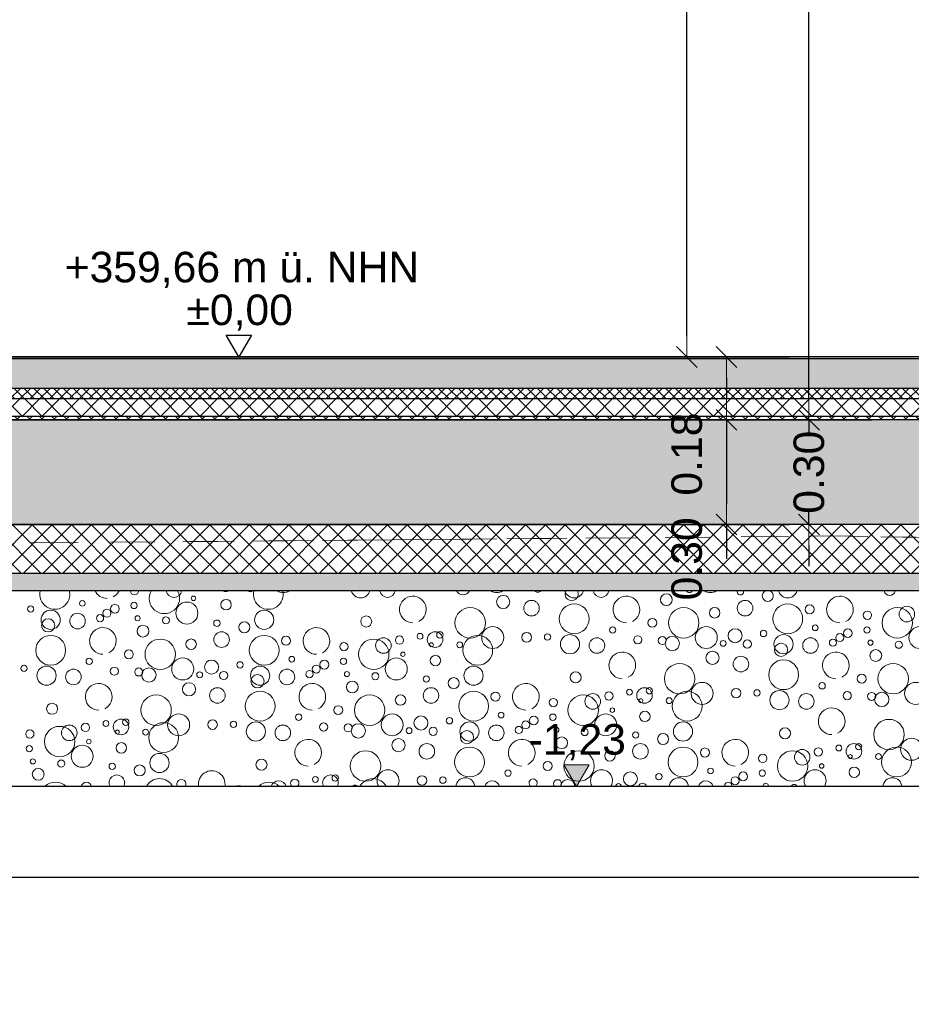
# Model space of a CAD drawing. Header units: metres. Extents: x -12 to 57.2, y -22.2 to 2.8.
# Tile 106 of 126: x 40 to 42.6, y -12 to -9.2. Entities that reach past the tile are written whole.
import ezdxf

# ---------------------------------------------------------------- set-up
doc = ezdxf.new("R2010")
doc.units = ezdxf.units.M
doc.header["$LTSCALE"] = 0.4
doc.header["$MEASUREMENT"] = 0
doc.linetypes.add('Strichlinie', pattern=[0.2, 0.15, -0.05])
doc.linetypes.add('Strichlinie_ lang', pattern=[0.529167, 0.3175, -0.211667])
doc.layers.get('0').update_dxf_attribs({"color": 8, "lineweight": 9})
doc.layers.get('Defpoints').update_dxf_attribs({"color": 8, "lineweight": 9})
for name, color, linetype in [('Neubau__ GHIW - druckfeste Dämmung u BP', 8, 'Continuous'), ('Neubau_A - Bodenaustausch', 8, 'Continuous'), ('Neubau_A - Sauberkeitsschicht', 8, 'Continuous'), ('Neubau_A-Bodenplatte', 8, 'Continuous'), ('Neubau_B-Bodenaufbau', 8, 'Continuous'), ('Neubau_T-Bemaßung', 8, 'Continuous')]:
    doc.layers.add(name, color=color, linetype=linetype)
doc.layers.add('S-Linien _ Schraffuren.2D', color=8, linetype='Continuous', lineweight=9)
doc.layers.add('T-Bemaßung', color=8, linetype='Continuous', lineweight=9)
doc.styles.add('ERSTELLTER_STIL_2', font='arial.ttf')
doc.dimstyles.new('ERSTELLTER_STIL__1', dxfattribs={"dimtxt": 0.0875, "dimasz": 0.059375, "dimexe": 0.18, "dimexo": 0.0625, "dimgap": 0, "dimtad": 1, "dimzin": 0, "dimdsep": 46, "dimtxsty": 'ERSTELLTER_STIL_2', "dimblk": 'ARROWHEAD_6', "dimblk1": 'ARROWHEAD_6', "dimblk2": 'ARROWHEAD_6', "dimcen": 0.09, "dimclrd": 7, "dimclre": 7, "dimclrt": 7, "dimazin": 0, "dimtfac": 1, "dimtdec": 4, "dimtmove": 0, "dimatfit": 3, "dimfxl": 1, "dimtolj": 1, "dimtzin": 0, "dimarcsym": 0})
pattern_1 = [(45, (-2907.6834, -10.175), (-0.02828427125, 0.02828427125), []), (135, (-2907.6834, -10.175), (0.02828427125, 0.02828427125), [])]
pattern_2 = [(45, (-2907.6834, -10.175), (-0.0353553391, 0.0353553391), [0.0375, -0.0125]), (45, (-2907.6834, -10.139645), (-0.0353553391, 0.0353553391), [0.0375, -0.0125])]

# ---------------------------------------------------------------- blocks, each defined once
blk = doc.blocks.new('*X454', base_point=(-24191.6502, 0))
at = {"layer": 'Neubau_A - Bodenaustausch', "color": 253, "linetype": 'Continuous', "lineweight": 9, "true_color": 0x9f9f9f}
for centre, radius in [((-21243.7479, -0.7055), 0.00812), ((-21243.5997, -0.7116), 0.00908), ((-21243.4483, -0.7334), 0.0315), ((-21243.4293, -0.6913), 0.00642), ((-21243.3361, -0.7093), 0.015), ((-21242.5422, -0.7016), 0.0189), ((-21242.4608, -0.7193), 0.0223), ((-21242.0743, -0.695), 0.0169), ((-21241.8489, -0.7193), 0.0223), ((-21243.896, -0.7217), 0.00908), ((-21243.8386, -0.7525), 0.0275), ((-21243.6775, -0.7336), 0.0115), ((-21243.6545, -0.721), 0.0126), ((-21243.2268, -0.7525), 0.0275), ((-21242.6365, -0.7613), 0.0436), ((-21242.3385, -0.7499), 0.0427), ((-21242.0247, -0.7613), 0.0436), ((-21241.9361, -0.7325), 0.015), ((-21241.7267, -0.7499), 0.0427), ((-21241.6641, -0.7227), 0.013), ((-21241.4983, -0.7395), 0.0119), ((-21241.4128, -0.7613), 0.0436), ((-21241.3853, -0.7363), 0.0223), ((-21243.8459, -0.7686), 0.0189), ((-21243.7616, -0.7563), 0.0223), ((-21243.6971, -0.7481), 0.0103), ((-21243.5896, -0.7481), 0.00732), ((-21243.5084, -0.7542), 0.0101), ((-21243.3623, -0.7623), 0.00908), ((-21243.2838, -0.7741), 0.0158), ((-21242.9345, -0.7575), 0.0158), ((-21242.1146, -0.7613), 0.0128), ((-21243.5743, -0.785), 0.0169), ((-21243.3489, -0.8093), 0.0223), ((-21242.7371, -0.8093), 0.0223), ((-21242.7234, -0.7958), 0.00908), ((-21242.572, -0.8034), 0.0315), ((-21242.4747, -0.8027), 0.0137), ((-21242.2282, -0.7816), 0.00908), ((-21241.9602, -0.8034), 0.0315), ((-21241.8776, -0.7981), 0.0201), ((-21241.796, -0.7917), 0.00908), ((-21241.6479, -0.7755), 0.00812), ((-21241.5545, -0.791), 0.0126), ((-21241.4997, -0.7816), 0.00908), ((-21241.3483, -0.8034), 0.0315), ((-21243.8385, -0.8399), 0.0427), ((-21243.5247, -0.8513), 0.0436), ((-21243.4361, -0.8225), 0.015), ((-21243.2267, -0.8399), 0.0427), ((-21243.1641, -0.8127), 0.013), ((-21242.9983, -0.8295), 0.0119), ((-21242.9128, -0.8513), 0.0436), ((-21242.8853, -0.8263), 0.0223), ((-21242.8391, -0.8108), 0.0119), ((-21242.7802, -0.7998), 0.00837), ((-21242.6666, -0.8242), 0.00837), ((-21242.6149, -0.8399), 0.0427), ((-21242.4149, -0.8018), 0.00908), ((-21242.3505, -0.8225), 0.0275), ((-21242.2734, -0.8263), 0.0223), ((-21242.1562, -0.8098), 0.0117), ((-21242.0862, -0.812), 0.0115), ((-21242.0572, -0.8206), 0.0205), ((-21241.9117, -0.8201), 0.00837), ((-21241.8427, -0.8221), 0.0118), ((-21241.7386, -0.8225), 0.0275), ((-21241.6616, -0.8263), 0.0223), ((-21241.5971, -0.8181), 0.0103), ((-21241.5775, -0.8036), 0.0115), ((-21241.4896, -0.8181), 0.00732), ((-21241.4084, -0.8242), 0.0101), ((-21243.6146, -0.8513), 0.0128), ((-21242.8293, -0.8513), 0.00642), ((-21242.7477, -0.8242), 0.00574), ((-21241.9422, -0.8616), 0.0189), ((-21241.7459, -0.8386), 0.0189), ((-21241.4743, -0.855), 0.0169), ((-21243.7282, -0.8716), 0.00908), ((-21243.4602, -0.8934), 0.0315), ((-21243.3776, -0.8881), 0.0201), ((-21243.296, -0.8817), 0.00908), ((-21243.1479, -0.8655), 0.00812), ((-21243.0545, -0.881), 0.0126), ((-21242.9997, -0.8716), 0.00908), ((-21242.8483, -0.8934), 0.0315), ((-21242.7361, -0.8693), 0.015), ((-21241.8608, -0.8793), 0.0223), ((-21241.7385, -0.9099), 0.0427), ((-21243.9149, -0.8918), 0.00908), ((-21243.8505, -0.9125), 0.0275), ((-21243.7734, -0.9163), 0.0223), ((-21243.6562, -0.8998), 0.0117), ((-21243.5862, -0.902), 0.0115), ((-21243.5572, -0.9106), 0.0205), ((-21243.4117, -0.9101), 0.00837), ((-21243.3427, -0.9121), 0.0118), ((-21243.2386, -0.9125), 0.0275), ((-21243.1616, -0.9163), 0.0223), ((-21243.0971, -0.9081), 0.0103), ((-21243.0775, -0.8936), 0.0115), ((-21242.9896, -0.9081), 0.00732), ((-21242.6268, -0.9125), 0.0275), ((-21242.3345, -0.9175), 0.0158), ((-21242.0365, -0.9213), 0.0436), ((-21241.4247, -0.9213), 0.0436), ((-21243.2459, -0.9286), 0.0189), ((-21242.9743, -0.945), 0.0169), ((-21242.9084, -0.9142), 0.0101), ((-21242.7623, -0.9223), 0.00908), ((-21242.6838, -0.9341), 0.0158), ((-21241.5146, -0.9213), 0.0128), ((-21243.4422, -0.9516), 0.0189), ((-21243.3608, -0.9693), 0.0223), ((-21243.2385, -0.9999), 0.0427), ((-21242.7489, -0.9693), 0.0223), ((-21242.6267, -0.9999), 0.0427), ((-21242.1802, -0.9598), 0.00837), ((-21242.1371, -0.9693), 0.0223), ((-21242.1234, -0.9558), 0.00908), ((-21242.0149, -0.9999), 0.0427), ((-21241.972, -0.9634), 0.0315), ((-21241.8747, -0.9627), 0.0137), ((-21241.8149, -0.9618), 0.00908), ((-21241.7505, -0.9825), 0.0275), ((-21241.6282, -0.9416), 0.00908), ((-21241.5562, -0.9698), 0.0117), ((-21241.3602, -0.9634), 0.0315), ((-21243.5365, -1.0113), 0.0436), ((-21242.9247, -1.0113), 0.0436), ((-21242.8361, -0.9825), 0.015), ((-21242.5641, -0.9727), 0.013), ((-21242.3983, -0.9895), 0.0119), ((-21242.3128, -1.0113), 0.0436), ((-21242.2853, -0.9863), 0.0223), ((-21242.2391, -0.9708), 0.0119), ((-21242.1477, -0.9842), 0.00574), ((-21242.0666, -0.9842), 0.00837), ((-21241.6734, -0.9863), 0.0223), ((-21241.4862, -0.972), 0.0115), ((-21241.4572, -0.9806), 0.0205), ((-21243.8345, -1.0075), 0.0158), ((-21243.0146, -1.0113), 0.0128), ((-21242.2293, -1.0113), 0.00642), ((-21242.1361, -1.0293), 0.015), ((-21243.6802, -1.0498), 0.00837), ((-21243.6371, -1.0593), 0.0223), ((-21243.6234, -1.0458), 0.00908), ((-21243.472, -1.0534), 0.0315), ((-21243.3747, -1.0527), 0.0137), ((-21243.3149, -1.0518), 0.00908), ((-21243.1282, -1.0316), 0.00908), ((-21242.8602, -1.0534), 0.0315), ((-21242.7776, -1.0481), 0.0201), ((-21242.696, -1.0417), 0.00908), ((-21242.5479, -1.0255), 0.00812), ((-21242.4775, -1.0536), 0.0115), ((-21242.4545, -1.041), 0.0126), ((-21242.3997, -1.0316), 0.00908), ((-21242.2483, -1.0534), 0.0315), ((-21241.4365, -1.0813), 0.0436), ((-21243.8983, -1.0795), 0.0119), ((-21243.8128, -1.1013), 0.0436), ((-21243.7853, -1.0763), 0.0223), ((-21243.7391, -1.0608), 0.0119), ((-21243.6477, -1.0742), 0.00574), ((-21243.5666, -1.0742), 0.00837), ((-21243.5149, -1.0899), 0.0427), ((-21243.2505, -1.0725), 0.0275), ((-21243.1734, -1.0763), 0.0223), ((-21243.0562, -1.0598), 0.0117), ((-21242.9862, -1.062), 0.0115), ((-21242.9572, -1.0706), 0.0205), ((-21242.8117, -1.0701), 0.00837), ((-21242.7427, -1.0721), 0.0118), ((-21242.6386, -1.0725), 0.0275), ((-21242.6459, -1.0886), 0.0189), ((-21242.5616, -1.0763), 0.0223), ((-21242.4971, -1.0681), 0.0103), ((-21242.3896, -1.0681), 0.00732), ((-21242.3084, -1.0742), 0.0101), ((-21242.0268, -1.0725), 0.0275), ((-21241.7345, -1.0775), 0.0158), ((-21243.7293, -1.1013), 0.00642), ((-21242.8422, -1.1116), 0.0189), ((-21242.3743, -1.105), 0.0169), ((-21242.1623, -1.0823), 0.00908), ((-21242.0838, -1.0941), 0.0158), ((-21241.372, -1.1234), 0.0315), ((-21243.8997, -1.1216), 0.00908), ((-21243.7483, -1.1434), 0.0315), ((-21243.6361, -1.1193), 0.015), ((-21242.9365, -1.1713), 0.0436), ((-21242.7608, -1.1293), 0.0223), ((-21242.6385, -1.1599), 0.0427), ((-21242.3247, -1.1713), 0.0436), ((-21242.2361, -1.1425), 0.015), ((-21242.1489, -1.1293), 0.0223), ((-21242.0267, -1.1599), 0.0427), ((-21241.9641, -1.1327), 0.013), ((-21241.7128, -1.1713), 0.0436), ((-21241.6853, -1.1463), 0.0223), ((-21241.6391, -1.1308), 0.0119), ((-21241.5802, -1.1198), 0.00837), ((-21241.5371, -1.1293), 0.0223), ((-21241.5234, -1.1158), 0.00908), ((-21241.4149, -1.1599), 0.0427), ((-21243.8896, -1.1581), 0.00732), ((-21243.8084, -1.1642), 0.0101), ((-21243.5268, -1.1625), 0.0275), ((-21243.2345, -1.1675), 0.0158), ((-21241.7983, -1.1495), 0.0119), ((-21241.5477, -1.1442), 0.00574), ((-21241.4666, -1.1442), 0.00837), ((-21243.8743, -1.195), 0.0169), ((-21243.6623, -1.1723), 0.00908), ((-21243.5838, -1.1841), 0.0158), ((-21242.5282, -1.1916), 0.00908), ((-21242.4146, -1.1713), 0.0128), ((-21241.9479, -1.1855), 0.00812), ((-21241.7997, -1.1916), 0.00908), ((-21241.6293, -1.1713), 0.00642), ((-21241.5361, -1.1893), 0.015), ((-21243.0802, -1.2098), 0.00837), ((-21243.0234, -1.2058), 0.00908), ((-21242.7747, -1.2127), 0.0137), ((-21242.7149, -1.2118), 0.00908), ((-21242.1776, -1.2081), 0.0201), ((-21242.096, -1.2017), 0.00908), ((-21241.8775, -1.2136), 0.0115), ((-21241.8545, -1.201), 0.0126)]:
    blk.add_circle(centre, radius, dxfattribs=at)
for centre, radius, start, end in [((-21243.8267, -0.6799), 0.0427, 166.6371, 13.3629), ((-21243.6771, -0.6531), 0.0382, 206.2062, 270), ((-21243.6771, -0.6531), 0.0382, 296.5651, 333.7938), ((-21243.5983, -0.6695), 0.0119, 182.2912, 357.7088), ((-21243.5128, -0.6913), 0.0436, 150.6761, 29.3239), ((-21243.4853, -0.6663), 0.0223, 189.632, 350.368), ((-21243.3371, -0.6493), 0.0223, 248.255, 291.745), ((-21243.2666, -0.6642), 0.00837, 224.2085, 315.7915), ((-21243.2149, -0.6799), 0.0427, 166.6371, 13.3629), ((-21243.172, -0.6434), 0.0315, 237.7706, 302.2294), ((-21242.9505, -0.6625), 0.0275, 195.9007, 344.0993), ((-21242.8734, -0.6663), 0.0223, 189.632, 350.368), ((-21242.6572, -0.6606), 0.0205, 207.387, 332.613), ((-21242.5602, -0.6434), 0.0315, 237.7706, 302.2294), ((-21242.4427, -0.6621), 0.0118, 221.6473, 318.3527), ((-21242.3386, -0.6625), 0.0275, 195.9007, 344.0993), ((-21242.3459, -0.6786), 0.0189, 152.7384, 27.2616), ((-21242.2616, -0.6663), 0.0223, 189.632, 350.368), ((-21242.0084, -0.6642), 0.0101, 215.0986, 324.9014), ((-21241.9483, -0.6434), 0.0315, 237.7706, 302.2294), ((-21241.8623, -0.6723), 0.00908, 165.4293, 14.5707), ((-21241.7838, -0.6841), 0.0158, 116.7992, 63.2008), ((-21241.7268, -0.6625), 0.0275, 195.9007, 344.0993), ((-21241.4345, -0.6675), 0.0158, 189.0915, 350.9085), ((-21242.8008, -0.7231), 0.0382, 296.5651, 270), ((-21242.1889, -0.7231), 0.0382, 296.5651, 270), ((-21241.5771, -0.7231), 0.0382, 296.5651, 270), ((-21243.6889, -0.8131), 0.0382, 296.5651, 270), ((-21243.0771, -0.8131), 0.0382, 296.5651, 270), ((-21242.2008, -0.8831), 0.0382, 296.5651, 270), ((-21241.5889, -0.8831), 0.0382, 296.5651, 270), ((-21243.7008, -0.9731), 0.0382, 296.5651, 270), ((-21243.0889, -0.9731), 0.0382, 296.5651, 270), ((-21242.4771, -0.9731), 0.0382, 296.5651, 270), ((-21241.6008, -1.0431), 0.0382, 296.5651, 270), ((-21243.1008, -1.1331), 0.0382, 296.5651, 270), ((-21242.4889, -1.1331), 0.0382, 296.5651, 270), ((-21241.8771, -1.1331), 0.0382, 296.5651, 270), ((-21242.872, -1.2134), 0.0315, 328.0975, 211.9025), ((-21242.2602, -1.2134), 0.0315, 328.0975, 211.9025), ((-21241.6483, -1.2134), 0.0315, 328.0975, 211.9025), ((-21243.6489, -1.2193), 0.0223, 331.3206, 208.6794), ((-21243.5267, -1.2499), 0.0427, 27.7265, 152.2735), ((-21243.4641, -1.2227), 0.013, 325.833, 214.167), ((-21243.3771, -1.2231), 0.0382, 349.64, 190.36), ((-21243.1391, -1.2208), 0.0119, 309.5284, 230.4716), ((-21243.0371, -1.2193), 0.0223, 331.3206, 208.6794), ((-21242.9149, -1.2499), 0.0427, 27.7265, 152.2735), ((-21242.6505, -1.2325), 0.0275, 5.1084, 174.8916), ((-21242.4562, -1.2198), 0.0117, 299.0339, 240.9661), ((-21242.3862, -1.222), 0.0115, 315.7531, 224.2469), ((-21242.3572, -1.2306), 0.0205, 1.5366, 178.4634), ((-21242.0386, -1.2325), 0.0275, 5.1084, 174.8916), ((-21241.4268, -1.2325), 0.0275, 5.1084, 174.8916), ((-21243.8247, -1.2613), 0.0436, 45.9996, 134.0004), ((-21243.7361, -1.2325), 0.015, 9.5931, 170.4069), ((-21243.2983, -1.2395), 0.0119, 52.9034, 127.0966), ((-21243.2128, -1.2613), 0.0436, 45.9996, 134.0004), ((-21243.1853, -1.2363), 0.0223, 16.3565, 163.6435), ((-21243.0477, -1.2342), 0.00574, 46.5369, 133.4631), ((-21242.9666, -1.2342), 0.00837, 29.8616, 150.1384), ((-21242.5734, -1.2363), 0.0223, 16.3565, 163.6435), ((-21242.2117, -1.2301), 0.00837, 0.7355, 179.2645), ((-21242.1427, -1.2321), 0.0118, 10.4032, 169.5968), ((-21242.0459, -1.2486), 0.0189, 81.0402, 98.9598), ((-21241.9616, -1.2363), 0.0223, 16.3565, 163.6435), ((-21241.8971, -1.2281), 0.0103, 349.2959, 190.7041), ((-21241.7896, -1.2281), 0.00732, 344.7713, 195.2287), ((-21241.7084, -1.2342), 0.0101, 24.2416, 155.7584)]:
    blk.add_arc(centre, radius, start, end, dxfattribs=at)
blk = doc.blocks.new('ARROWHEAD_6')
at = {"color": 0, "linetype": 'Continuous', "lineweight": 0}
for p, q in [((-0.5, -0.5), (0.5, 0.5)), ((0, 0), (-1, 0))]:
    blk.add_line(p, q, dxfattribs=at)
blk = doc.blocks.new('*D562')
at = {"layer": 'Defpoints', "color": 0, "linetype": 'Continuous', "transparency": 16777216}
for p in [(-0.3, -10.355), (42.301, -10.355), (42.4914, -10.655)]:
    blk.add_point(p, dxfattribs=at)
at = {"layer": 'Neubau_T-Bemaßung', "linetype": 'Continuous', "lineweight": -2, "transparency": 16777216}
for p, q in [((42.301, -10.2956), (42.301, -10.2363)), ((-0.2375, -10.355), (42.481, -10.355)), ((42.301, -10.355), (42.301, -10.3917)), ((42.301, -10.655), (42.301, -10.6186)), ((42.4289, -10.655), (42.121, -10.655)), ((42.301, -10.7144), (42.301, -10.7737))]:
    blk.add_line(p, q, dxfattribs=at)
at = {"layer": 'Neubau_T-Bemaßung', "linetype": 'Continuous', "lineweight": -2, "transparency": 16777216, "xscale": 0.059375, "yscale": 0.059375, "zscale": 0.059375}
for p, rotation in [((42.301, -10.355), 270), ((42.301, -10.655), 90)]:
    blk.add_blockref('ARROWHEAD_6', p, dxfattribs=dict(at, rotation=rotation))
at = {"layer": 'Neubau_T-Bemaßung', "linetype": 'Continuous', "transparency": 16777216, "insert": (42.301, -10.5051), "char_height": 0.0875, "attachment_point": 5, "rotation": 90, "style": 'ERSTELLTER_STIL_2'}
blk.add_mtext('\\A1;0.30', dxfattribs=at)
blk = doc.blocks.new('*D563')
at = {"layer": 'Defpoints', "color": 0, "linetype": 'Continuous', "transparency": 16777216}
for p in [(22.625, -6.495), (42.301, -6.495), (-0.3, -10.355)]:
    blk.add_point(p, dxfattribs=at)
at = {"layer": 'Neubau_T-Bemaßung', "linetype": 'Continuous', "lineweight": -2, "transparency": 16777216}
for p, q in [((22.6875, -6.495), (42.481, -6.495)), ((42.301, -6.5544), (42.301, -8.3149)), ((42.301, -10.2956), (42.301, -8.5421)), ((-0.2375, -10.355), (42.481, -10.355))]:
    blk.add_line(p, q, dxfattribs=at)
at = {"layer": 'Neubau_T-Bemaßung', "linetype": 'Continuous', "lineweight": -2, "transparency": 16777216, "xscale": 0.059375, "yscale": 0.059375, "zscale": 0.059375}
for p, rotation in [((42.301, -6.495), 90), ((42.301, -10.355), 270)]:
    blk.add_blockref('ARROWHEAD_6', p, dxfattribs=dict(at, rotation=rotation))
at = {"layer": 'Neubau_T-Bemaßung', "linetype": 'Continuous', "transparency": 16777216, "insert": (42.301, -8.4285), "char_height": 0.0875, "attachment_point": 5, "rotation": 90, "style": 'ERSTELLTER_STIL_2'}
blk.add_mtext('\\A1;3.86', dxfattribs=at)
blk = doc.blocks.new('*D585')
at = {"layer": 'Defpoints', "color": 0, "linetype": 'Continuous', "transparency": 16777216}
for p in [(-0.3, -10.355), (42.0645, -10.355), (39.2051, -10.655)]:
    blk.add_point(p, dxfattribs=at)
at = {"layer": 'Neubau_T-Bemaßung', "linetype": 'Continuous', "lineweight": -2, "transparency": 16777216}
for p, q in [((-0.2375, -10.355), (42.2445, -10.355)), ((42.0645, -10.4144), (42.0645, -10.5956)), ((39.2676, -10.655), (42.2445, -10.655)), ((42.0645, -10.655), (42.0645, -10.7531))]:
    blk.add_line(p, q, dxfattribs=at)
at = {"layer": 'Neubau_T-Bemaßung', "linetype": 'Continuous', "lineweight": -2, "transparency": 16777216, "xscale": 0.059375, "yscale": 0.059375, "zscale": 0.059375}
for p, rotation in [((42.0645, -10.355), 90), ((42.0645, -10.655), 270)]:
    blk.add_blockref('ARROWHEAD_6', p, dxfattribs=dict(at, rotation=rotation))
at = {"layer": 'Neubau_T-Bemaßung', "linetype": 'Continuous', "transparency": 16777216, "insert": (41.951, -10.7531), "char_height": 0.0875, "attachment_point": 5, "rotation": 90, "style": 'ERSTELLTER_STIL_2'}
blk.add_mtext('\\A1;0.30', dxfattribs=at)
blk = doc.blocks.new('*D586')
at = {"layer": 'Defpoints', "color": 0, "linetype": 'Continuous', "transparency": 16777216}
for p in [(-10.662, -10.175), (42.0648, -10.175), (-0.3, -10.355)]:
    blk.add_point(p, dxfattribs=at)
at = {"layer": 'Neubau_T-Bemaßung', "linetype": 'Continuous', "lineweight": -2, "transparency": 16777216}
for p, q in [((-10.5995, -10.175), (42.2448, -10.175)), ((42.0648, -10.2344), (42.0648, -10.2956)), ((-0.2375, -10.355), (42.2448, -10.355)), ((42.0648, -10.355), (42.0648, -10.4531))]:
    blk.add_line(p, q, dxfattribs=at)
at = {"layer": 'Neubau_T-Bemaßung', "linetype": 'Continuous', "lineweight": -2, "transparency": 16777216, "xscale": 0.059375, "yscale": 0.059375, "zscale": 0.059375}
for p, rotation in [((42.0648, -10.175), 90), ((42.0648, -10.355), 270)]:
    blk.add_blockref('ARROWHEAD_6', p, dxfattribs=dict(at, rotation=rotation))
at = {"layer": 'Neubau_T-Bemaßung', "linetype": 'Continuous', "transparency": 16777216, "insert": (41.951, -10.4531), "char_height": 0.0875, "attachment_point": 5, "rotation": 90, "style": 'ERSTELLTER_STIL_2'}
blk.add_mtext('\\A1;0.18', dxfattribs=at)
blk = doc.blocks.new('*D587')
at = {"layer": 'Defpoints', "color": 0, "linetype": 'Continuous', "transparency": 16777216}
for p in [(4.09, -7.175), (41.951, -7.175), (-10.662, -10.175)]:
    blk.add_point(p, dxfattribs=at)
at = {"layer": 'Neubau_T-Bemaßung', "linetype": 'Continuous', "lineweight": -2, "transparency": 16777216}
for p, q in [((4.1525, -7.175), (42.131, -7.175)), ((41.951, -7.2344), (41.951, -8.6318)), ((41.951, -10.1156), (41.951, -8.8587)), ((-10.5995, -10.175), (42.131, -10.175))]:
    blk.add_line(p, q, dxfattribs=at)
at = {"layer": 'Neubau_T-Bemaßung', "linetype": 'Continuous', "lineweight": -2, "transparency": 16777216, "xscale": 0.059375, "yscale": 0.059375, "zscale": 0.059375}
for p, rotation in [((41.951, -7.175), 90), ((41.951, -10.175), 270)]:
    blk.add_blockref('ARROWHEAD_6', p, dxfattribs=dict(at, rotation=rotation))
at = {"layer": 'Neubau_T-Bemaßung', "linetype": 'Continuous', "transparency": 16777216, "insert": (41.951, -8.7452), "char_height": 0.0875, "attachment_point": 5, "rotation": 90, "style": 'ERSTELLTER_STIL_2'}
blk.add_mtext('\\A1;3.00', dxfattribs=at)

msp = doc.modelspace()

# ---------------------------------------------------------------- hatches: boundary and pattern name
at = {"layer": 'Neubau__ GHIW - druckfeste Dämmung u BP', "linetype": 'Continuous'}
h = msp.add_hatch(dxfattribs=at)
h.set_pattern_fill('DÄMMUNG__HART_1_0002', color=256, style=0, pattern_type=2)
h.set_pattern_definition(pattern_1)
h.paths.add_polyline_path([(38.98, -10.795), (45.03, -10.795), (45.03, -10.655), (38.98, -10.655)])
at = {"layer": 'Neubau_A - Sauberkeitsschicht', "linetype": 'Continuous'}
h = msp.add_hatch(dxfattribs=at)
h.set_pattern_fill('BETON__UNBEWEHRT_0002', color=256, style=0, pattern_type=2)
h.set_pattern_definition(pattern_2)
h.paths.add_polyline_path([(39.038, -10.845), (44.89, -10.845), (44.89, -10.795), (39.038, -10.795)])
at = {"layer": 'Neubau_A-Bodenplatte', "linetype": 'Continuous'}
h = msp.add_hatch(dxfattribs=at)
h.set_pattern_fill('BETON__STAHLBETON_0002', color=256, style=0, pattern_type=2)
h.set_pattern_definition([(45, (-2907.6834, -10.175), (-0.0848528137, 0.0848528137), []), (45, (-2907.72583, -10.13257), (-0.0848528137, 0.0848528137), [0.09, -0.03])])
h.paths.add_polyline_path([(32.8801, -10.355), (32.8801, -10.655), (45.53, -10.655), (45.53, -10.355)])
at = {"layer": 'Neubau_B-Bodenaufbau', "linetype": 'Continuous'}
msp.add_hatch(color=256, dxfattribs=at).paths.add_polyline_path([(37.98, -10.175), (37.98, -10.18), (45.39, -10.18), (45.39, -10.175)])
h = msp.add_hatch(dxfattribs=at)
h.set_pattern_fill('BETON__UNBEWEHRT_0002', color=256, style=0, pattern_type=2)
h.set_pattern_definition(pattern_2)
h.paths.add_polyline_path([(37.98, -10.18), (37.98, -10.265), (45.39, -10.265), (45.39, -10.18)])
h = msp.add_hatch(dxfattribs=at)
h.set_pattern_fill('DÄMMUNG__HART_2_0002', color=256, style=0, pattern_type=2)
h.set_pattern_definition([(45, (-2907.6834, -10.175), (-0.01414213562, 0.01414213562), []), (135, (-2907.6834, -10.175), (0.01414213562, 0.01414213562), [])])
h.paths.add_polyline_path([(37.98, -10.265), (37.98, -10.295), (45.39, -10.295), (45.39, -10.265)])
h = msp.add_hatch(dxfattribs=at)
h.set_pattern_fill('DÄMMUNG__HART_1_0002', color=256, style=0, pattern_type=2)
h.set_pattern_definition(pattern_1)
h.paths.add_polyline_path([(37.98, -10.295), (37.98, -10.345), (45.39, -10.345), (45.39, -10.295)])
h = msp.add_hatch(dxfattribs=at)
h.set_pattern_fill('GUßASPHALT_0002', color=256, style=0, pattern_type=2)
h.set_pattern_definition([(45, (-2907.6834, -10.175), (-0.01767766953, 0.01767766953), []), (135, (-2907.6834, -10.175), (0.01767766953, 0.01767766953), [])])
h.paths.add_polyline_path([(37.98, -10.355), (45.39, -10.355), (45.39, -10.345), (37.98, -10.345)])
at = {"layer": 'T-Bemaßung', "linetype": 'Continuous'}
msp.add_hatch(color=256, dxfattribs=at).paths.add_polyline_path([(41.6347, -11.405), (41.6709, -11.3425), (41.5984, -11.3425)])

# ---------------------------------------------------------------- linework, layer by layer
msp.add_lwpolyline([(-11.9962, -22.195), (57.2295, -22.195), (57.2295, -10.5642), (49.7669, -10.6669), (49.7651, -10.6669), (49.4517, -10.6734), (49.0249, -10.6861), (47.6953, -10.6912), (47.5029, -10.6921), (46.53, -11.665), (45.67, -11.665), (44.89, -11.665), (44.89, -11.405), (39.4587, -11.405), (39.0587, -11.805), (37.8901, -11.805), (34.0401, -15.655), (33.2001, -15.655), (23.78, -15.655)])
at = {"layer": 'Neubau__ GHIW - druckfeste Dämmung u BP', "linetype": 'Continuous'}
msp.add_line((39.1987, -11.665), (44.89, -11.665), dxfattribs=at)
at = {"layer": 'Neubau__ GHIW - druckfeste Dämmung u BP', "linetype": 'Continuous', "flags": 128}
msp.add_lwpolyline([(44.89, -10.795), (39.038, -10.795), (38.98, -10.795)], dxfattribs=at)
at = {"layer": 'Neubau_A - Bodenaustausch', "linetype": 'Continuous'}
msp.add_line((44.89, -11.405), (39.4587, -11.405), dxfattribs=at)
at = {"layer": 'Neubau_A - Sauberkeitsschicht', "linetype": 'Continuous'}
msp.add_line((44.89, -10.845), (39.0587, -10.845), dxfattribs=at)
at = {"layer": 'Neubau_A-Bodenplatte', "linetype": 'Continuous'}
msp.add_line((45.03, -10.655), (38.98, -10.655), dxfattribs=at)
at = {"layer": 'Neubau_A-Bodenplatte', "linetype": 'Continuous', "flags": 128}
msp.add_lwpolyline([(45.39, -10.355), (37.98, -10.355), (37.9675, -10.355), (37.955, -10.355), (37.855, -10.355), (37.8425, -10.355), (37.83, -10.355), (32.8801, -10.355)], dxfattribs=at)
at = {"layer": 'Neubau_B-Bodenaufbau', "linetype": 'Continuous'}
for p, q in [((45.39, -10.175), (37.98, -10.175)), ((45.39, -10.18), (37.98, -10.18)), ((45.39, -10.265), (37.98, -10.265)), ((45.39, -10.295), (37.98, -10.295)), ((45.39, -10.345), (37.98, -10.345))]:
    msp.add_line(p, q, dxfattribs=at)
at = {"layer": 'Neubau_T-Bemaßung', "linetype": 'Continuous'}
for p, q in [((40.6669, -10.175), (40.6307, -10.1125)), ((40.6307, -10.1125), (40.7032, -10.1125)), ((40.7032, -10.1125), (40.6669, -10.175)), ((40.6669, -10.175), (40.6201, -10.175)), ((40.6669, -10.175), (40.7138, -10.175))]:
    msp.add_line(p, q, dxfattribs=at)
at = {"layer": 'S-Linien _ Schraffuren.2D', "linetype": 'Strichlinie', "flags": 128}
msp.add_lwpolyline([(-5.6703, -11.1197), (-4.6126, -11.0941), (-3.3286, -11.0649), (-0.8946, -11.0218), (-0.7539, -10.9508), (3.9368, -10.8951), (6.6043, -10.8879), (7.0796, -10.8781), (8.6162, -10.8406), (13.0557, -10.7772), (16.8619, -10.7236), (17.682, -10.7178), (18.7317, -10.715), (18.8531, -10.7288), (19.2075, -10.718), (22.2351, -10.6838), (26.7618, -10.6064), (26.9401, -10.616), (27.5592, -10.6417), (27.9329, -10.6496), (29.5275, -10.6661), (33.9321, -10.7029), (36.0088, -10.6975), (36.514, -10.6975), (39.5993, -10.7118), (42.3672, -10.6876), (43.4193, -10.7044), (45.1413, -10.7127), (47.1587, -10.6936), (47.5029, -10.6921), (46.53, -11.665), (44.89, -11.665), (44.89, -11.405), (39.4587, -11.405), (39.0587, -11.805), (37.8901, -11.805), (34.0401, -15.655), (23.78, -15.655), (23.64, -15.515), (-1.275, -15.515)], close=True, dxfattribs=at)
at = {"layer": 'S-Linien _ Schraffuren.2D', "linetype": 'Strichlinie_ lang', "flags": 128}
msp.add_lwpolyline([(52.23, -10.633), (49.7669, -10.6669), (49.7651, -10.6669), (49.4517, -10.6734), (49.0249, -10.6861), (47.6953, -10.6912), (47.1587, -10.6936), (45.1429, -10.7128), (45.1413, -10.7127), (43.4193, -10.7044), (42.3672, -10.6876), (39.5993, -10.7118), (36.514, -10.6975), (36.0088, -10.6975), (33.9321, -10.7029), (29.5275, -10.6661), (27.9367, -10.6497), (27.9337, -10.6496), (27.9329, -10.6496), (27.5592, -10.6417), (26.9401, -10.616), (26.9388, -10.616), (26.9373, -10.616), (26.7618, -10.6064), (22.2351, -10.6838), (19.2075, -10.718), (18.8531, -10.7288), (18.8514, -10.7288), (18.7317, -10.715), (18.7302, -10.715), (17.682, -10.7178), (16.8619, -10.7236), (13.0557, -10.7772), (8.6185, -10.8406), (8.6162, -10.8406), (7.0796, -10.8781), (6.6043, -10.8879), (3.9368, -10.8951), (-0.7539, -10.9508)], dxfattribs=at)
at = {"layer": 'T-Bemaßung', "linetype": 'Continuous'}
for p, q in [((41.6347, -11.405), (41.5984, -11.3425)), ((41.5984, -11.3425), (41.6709, -11.3425)), ((41.6709, -11.3425), (41.6347, -11.405)), ((41.6347, -11.405), (41.5878, -11.405)), ((41.6347, -11.405), (41.6815, -11.405))]:
    msp.add_line(p, q, dxfattribs=at)

# ---------------------------------------------------------------- block references
at = {"layer": 'Neubau_A - Bodenaustausch'}
msp.add_blockref('*X454', (-2907.6834, -10.175), dxfattribs=at)

# ---------------------------------------------------------------- texts
at = {"layer": 'Neubau_T-Bemaßung', "char_height": 0.0875, "attachment_point": 7, "style": 'ERSTELLTER_STIL_2'}
for s, insert in [('\\A1;+359,66 m ü. NHN', (40.1684, -9.9775)), ('\\A1;±0,00', (40.5172, -10.1))]:
    msp.add_mtext(s, dxfattribs=dict(at, insert=insert))
at = {"layer": 'T-Bemaßung', "insert": (41.4979, -11.33), "char_height": 0.0875, "attachment_point": 7, "style": 'ERSTELLTER_STIL_2'}
msp.add_mtext('\\A1;-1,23', dxfattribs=at)

# ---------------------------------------------------------------- dimensions: what is measured, and where the dimension line sits
at = {"layer": 'Neubau_T-Bemaßung', "linetype": 'Continuous'}
for base, p1, p2, picture, middle in [((42.301, -6.495), (-0.3, -10.355), (22.625, -6.495), '*D563', (42.301, -8.4285)), ((41.951, -7.175), (-10.662, -10.175), (4.09, -7.175), '*D587', (41.951, -8.7452)), ((42.0648, -10.175), (-0.3, -10.355), (-10.662, -10.175), '*D586', (41.951, -10.4531)), ((42.301, -10.355), (42.4914, -10.655), (-0.3, -10.355), '*D562', (42.301, -10.5051)), ((42.0645, -10.355), (39.2051, -10.655), (-0.3, -10.355), '*D585', (41.951, -10.7531))]:
    dim = msp.add_linear_dim(base=base, p1=p1, p2=p2, angle=90, dimstyle='ERSTELLTER_STIL__1', override={"dimclrd": 256, "dimclre": 256, "dimclrt": 256}, dxfattribs=at)
    dim.commit()
    dim.dimension.update_dxf_attribs({"geometry": picture, "text_midpoint": middle, "dimtype": 160, "text_rotation": 90})

doc.saveas('drawing.dxf')
